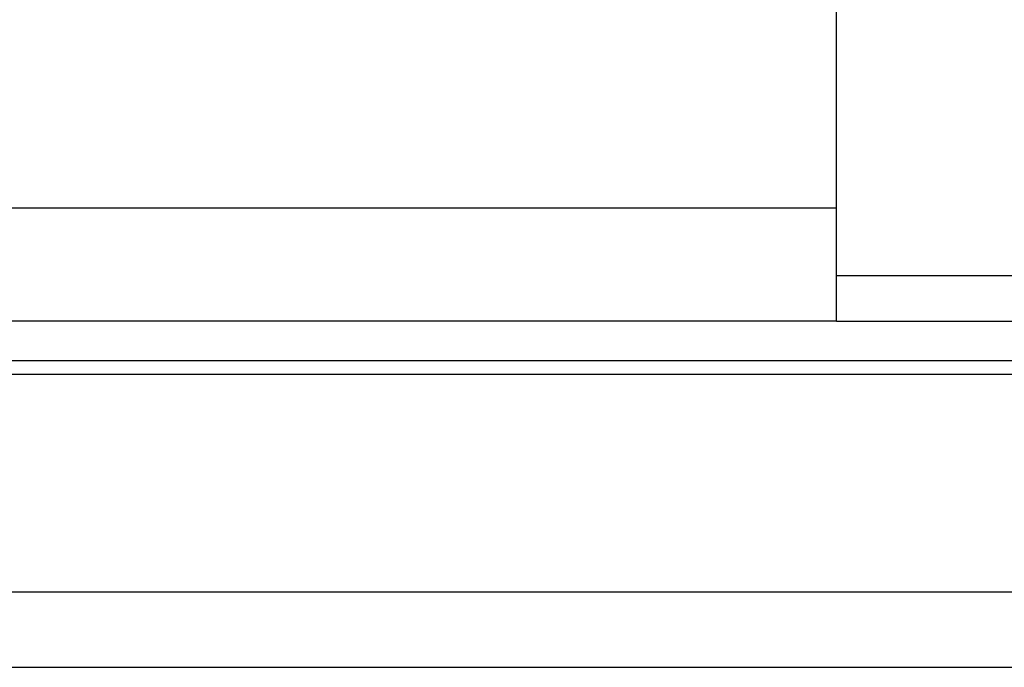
# Model space of a CAD drawing. Header units: millimetres. Extents: x 725 to 1020, y 323 to 423.
# Tile 33 of 54: x 959 to 972, y 339 to 348. Entities that reach past the tile are written whole.
import ezdxf

# ---------------------------------------------------------------- set-up
doc = ezdxf.new("R2010")
doc.units = ezdxf.units.MM
doc.header["$LTSCALE"] = 0.15
doc.layers.add('2', color=7, linetype='CONTINUOUS')
doc.layers.add('OUT', color=3, linetype='CONTINUOUS')

msp = doc.modelspace()

# ---------------------------------------------------------------- linework, layer by layer
at = {"layer": '2', "color": 7, "linetype": 'Continuous'}
for p, q in [((977.615, 344.443), (969.815, 344.443)), ((969.815, 343.843), (977.615, 343.843))]:
    msp.add_line(p, q, dxfattribs=at)
at = {"layer": 'OUT', "color": 7}
for p, q in [((969.815, 343.847), (969.815, 367.247)), ((942.015, 343.847), (969.815, 343.847)), ((889.635, 343.32), (1019.915, 343.32)), ((889.63, 343.14), (1019.915, 343.14)), ((889.067, 340.247), (1019.915, 340.247)), ((854.915, 339.247), (1019.915, 339.247))]:
    msp.add_line(p, q, dxfattribs=at)
at = {"layer": 'OUT', "color": 7, "linetype": 'Continuous'}
msp.add_line((942.015, 345.347), (969.815, 345.347), dxfattribs=at)

doc.saveas('drawing.dxf')
